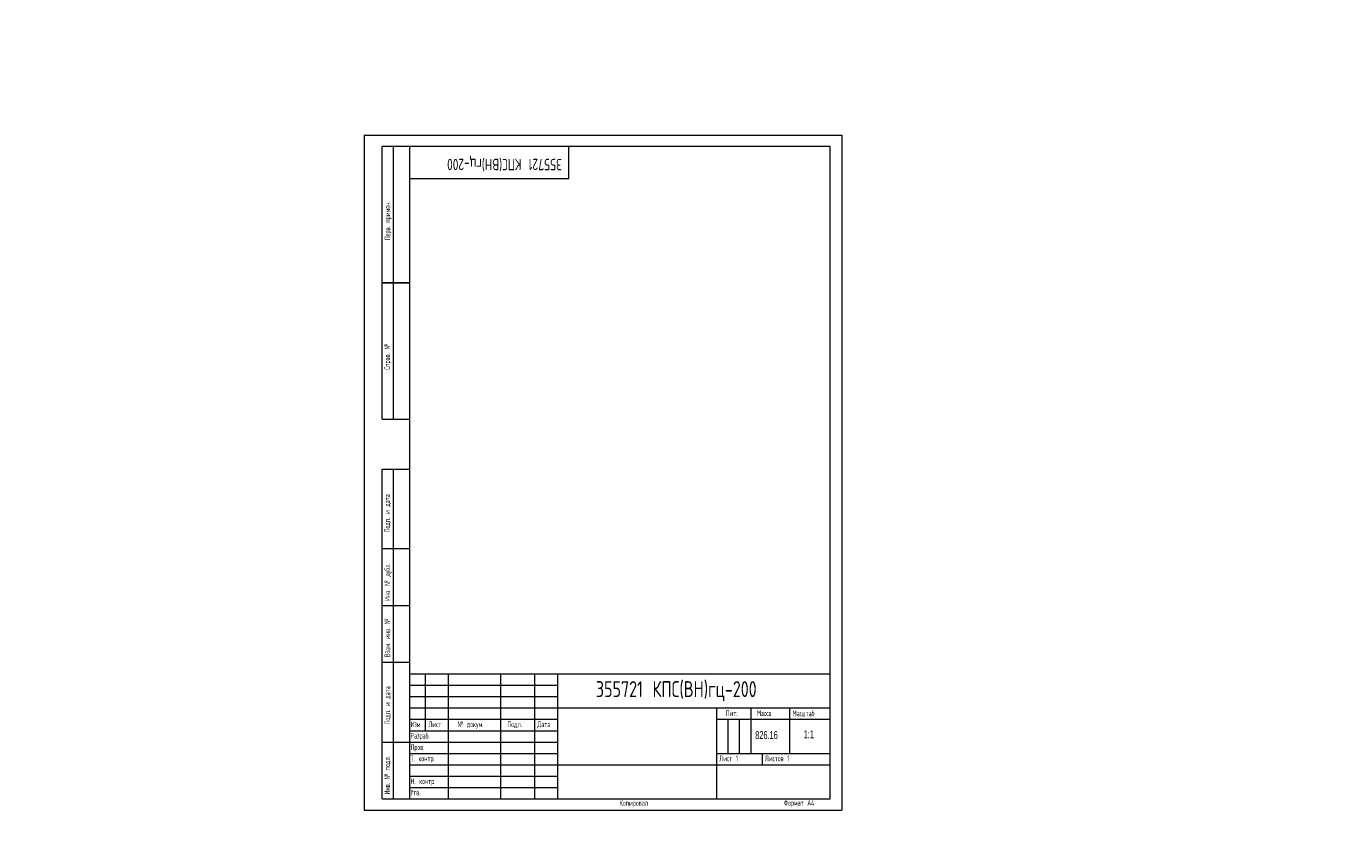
# Model space of a CAD drawing. Header units: millimetres. Extents: x -148 to 1645, y -1161 to 910.
# Tile 2 of 3: x -148 to 432, y -3 to 345. Entities that reach past the tile are written whole.
import ezdxf

# ---------------------------------------------------------------- set-up
doc = ezdxf.new("R2010")
doc.units = ezdxf.units.MM
doc.layers.add('ОСЕВЫЕ', color=7, linetype='Continuous')
doc.styles.add('SLDTEXTSTYLE0', font='TXT', dxfattribs={"width": 0.7, "bigfont": 'bigfont'})
doc.styles.add('SLDTEXTSTYLE1', font='TXT', dxfattribs={"width": 0.605})
doc.styles.add('SLDTEXTSTYLE2', font='TXT', dxfattribs={"width": 0.605, "bigfont": 'bigfont'})
doc.styles.add('SLDTEXTSTYLE3', font='TXT', dxfattribs={"width": 0.582204, "bigfont": 'bigfont'})
doc.styles.add('SLDTEXTSTYLE4', font='TXT', dxfattribs={"width": 0.582204})

# ---------------------------------------------------------------- blocks, each defined once
blk = doc.blocks.new('SW_NOTE_0')
at = {"color": 0, "linetype": 'Continuous', "lineweight": 0, "attachment_point": 1}
for s, insert, char_height, style in [('\\M+18449\\M+18478\\M+1847D', (0, 3.22), 2.5, 'SLDTEXTSTYLE3'), ('.', (5.69, 2.32), 1.59, 'SLDTEXTSTYLE4')]:
    blk.add_mtext(s, dxfattribs=dict(at, insert=insert, char_height=char_height, style=style))

msp = doc.modelspace()

# ---------------------------------------------------------------- linework, layer by layer
at = {"color": 7, "linetype": 'Continuous', "lineweight": 15}
for p, q in [((8, 172), (8, 292)), ((20, 292), (8, 292)), ((8, 172), (8, 292)), ((13, 172), (13, 292)), ((13, 172), (13, 292)), ((20, 292), (20, 5)), ((205, 292), (20, 292)), ((20, 292), (20, 5)), ((90, 278), (90, 292)), ((205, 5), (205, 292)), ((20, 278), (90, 278)), ((8, 232), (20, 232)), ((20, 232), (8, 232)), ((8, 172), (20, 172)), ((8, 5), (8, 150)), ((8, 150), (20, 150)), ((13, 5), (13, 150)), ((20, 115), (8, 115)), ((20, 90), (8, 90)), ((20, 65), (8, 65)), ((20, 60), (205, 60)), ((20, 60), (20, 5)), ((27, 35), (27, 60)), ((37, 60), (37, 5)), ((60, 60), (60, 5)), ((75, 60), (75, 5)), ((85, 60), (85, 5)), ((85, 45), (205, 45)), ((155, 45), (155, 5)), ((170, 45), (170, 25)), ((187, 45), (187, 25)), ((20, 40), (85, 40)), ((20, 35), (85, 35)), ((155, 40), (205, 40)), ((8, 30), (20, 30)), ((155, 25), (205, 25)), ((175, 25), (175, 20)), ((85, 20), (205, 20)), ((8, 5), (20, 5)), ((20, 5), (205, 5))]:
    msp.add_line(p, q, dxfattribs=at)
at = {"color": 7, "linetype": 'Continuous', "lineweight": 0}
for p, q in [((20, 55), (85, 55)), ((20, 50), (85, 50)), ((20, 45), (85, 45)), ((160, 40), (160, 25)), ((165, 40), (165, 25)), ((20, 30), (85, 30)), ((20, 25), (85, 25)), ((20, 20), (85, 20)), ((20, 15), (85, 15)), ((20, 10), (85, 10))]:
    msp.add_line(p, q, dxfattribs=at)
at = {"layer": 'ОСЕВЫЕ', "lineweight": 0}
for p, q in [((0, 297), (210, 297)), ((0, 297), (0, 0)), ((210, 297), (210, 0)), ((0, 0), (210, 0))]:
    msp.add_line(p, q, dxfattribs=at)

# ---------------------------------------------------------------- block references
at = {"color": 7, "linetype": 'Continuous', "lineweight": 0}
msp.add_blockref('SW_NOTE_0', (20.52, 35.82), dxfattribs=at)

# ---------------------------------------------------------------- texts
at = {"color": 7, "linetype": 'Continuous', "lineweight": 0, "attachment_point": 1}
for s, insert, char_height, rotation, style in [('\\M+18450\\M+18475\\M+18482\\M+18472. \\M+18481\\M+18482\\M+18479\\M+1847D\\M+18475\\M+1847E.', (9.03, 250.83), 2.5, 90, 'SLDTEXTSTYLE2'), ('355721 \\M+1844B\\M+18450\\M+18452(\\M+18442\\M+1844E)\\M+18473\\M+18488-200', (86.99, 281.6), 5, 180, 'SLDTEXTSTYLE0'), ('\\M+18452\\M+18481\\M+18482\\M+18470\\M+18472. \\M+18782', (8.94, 193.84), 2.5, 90, 'SLDTEXTSTYLE2'), ('\\M+18450\\M+18480\\M+18474\\M+18481. \\M+18479 \\M+18474\\M+18470\\M+18484\\M+18470', (8.93, 122.3), 2.5, 90, 'SLDTEXTSTYLE2'), ('\\M+18449\\M+1847E\\M+18472. \\M+18782 \\M+18474\\M+18485\\M+18471\\M+1847C.', (9, 92.12), 2.5, 90, 'SLDTEXTSTYLE2'), ('\\M+18442\\M+18478\\M+18470\\M+1847D. \\M+18479\\M+1847E\\M+18472. \\M+18782', (9.01, 67.4), 2.5, 90, 'SLDTEXTSTYLE2'), ('\\M+18450\\M+18480\\M+18474\\M+18481. \\M+18479 \\M+18474\\M+18470\\M+18484\\M+18470', (9.03, 37.79), 2.5, 90, 'SLDTEXTSTYLE2'), ('\\M+18449\\M+1847E\\M+18472. \\M+18782 \\M+18481\\M+18480\\M+18474\\M+1847C.', (8.94, 6.96), 2.5, 90, 'SLDTEXTSTYLE2')]:
    msp.add_mtext(s, dxfattribs=dict(at, insert=insert, char_height=char_height, rotation=rotation, style=style))
at = {"color": 7, "linetype": 'Continuous', "lineweight": 0}
for s, insert, char_height, attachment_point, style in [('355721 \\M+1844B\\M+18450\\M+18452(\\M+18442\\M+1844E)\\M+18473\\M+18488-200', (101.96, 56.78), 7, 1, 'SLDTEXTSTYLE0'), ('\\M+1844C\\M+18479\\M+18484.', (158.95, 43.93), 2.5, 1, 'SLDTEXTSTYLE2'), ('\\M+1844D\\M+18470\\M+18483\\M+18483\\M+18470', (172.7, 43.93), 2.5, 1, 'SLDTEXTSTYLE2'), ('\\M+1844D\\M+18470\\M+18483\\M+1848A\\M+18484\\M+18470\\M+18471', (188.37, 43.84), 2.5, 1, 'SLDTEXTSTYLE2'), ('\\M+1844C\\M+18479\\M+18483\\M+18484', (28.33, 39.04), 2.5, 1, 'SLDTEXTSTYLE2'), ('\\M+18782 \\M+18474\\M+18480\\M+1847B\\M+18485\\M+1847D.', (41.11, 39.06), 2.5, 1, 'SLDTEXTSTYLE2'), ('\\M+18450\\M+18480\\M+18474\\M+18481.', (63.06, 39.04), 2.5, 1, 'SLDTEXTSTYLE2'), ('\\M+18444\\M+18470\\M+18484\\M+18470', (76.24, 39.05), 2.5, 1, 'SLDTEXTSTYLE2'), ('826.16', (172.01, 34.84), 3.5, 1, 'SLDTEXTSTYLE1'), ('1:1', (195.55, 35.13), 3.5, 2, 'SLDTEXTSTYLE1'), ('\\M+18451\\M+18470\\M+18478\\M+18482\\M+18470\\M+18471.', (20.42, 34.03), 2.5, 1, 'SLDTEXTSTYLE2'), ('\\M+18450\\M+18482\\M+18480\\M+18472.', (20.47, 29.01), 2.5, 1, 'SLDTEXTSTYLE2'), ('\\M+18453. \\M+1847B\\M+18480\\M+1847E\\M+18484\\M+18482.', (20.47, 24.02), 2.5, 1, 'SLDTEXTSTYLE2'), ('\\M+1844C\\M+18479\\M+18483\\M+18484 1', (156.18, 24.05), 2.5, 1, 'SLDTEXTSTYLE2'), ('\\M+1844C\\M+18479\\M+18483\\M+18484\\M+18480\\M+18472 1', (176.24, 24.04), 2.5, 1, 'SLDTEXTSTYLE2'), ('\\M+1844E. \\M+1847B\\M+18480\\M+1847E\\M+18484\\M+18482.', (20.46, 14.02), 2.5, 1, 'SLDTEXTSTYLE2'), ('\\M+18454\\M+18484\\M+18472.', (20.45, 9.01), 2.5, 1, 'SLDTEXTSTYLE2'), ('\\M+1844B\\M+18480\\M+18481\\M+18479\\M+18482\\M+18480\\M+18472\\M+18470\\M+1847C', (112.4, 4.44), 2.5, 1, 'SLDTEXTSTYLE2'), ('\\M+18455\\M+18480\\M+18482\\M+1847D\\M+18470\\M+18484 \\M+184404', (184.58, 4.46), 2.5, 1, 'SLDTEXTSTYLE2')]:
    msp.add_mtext(s, dxfattribs=dict(at, insert=insert, char_height=char_height, attachment_point=attachment_point, style=style))

doc.saveas('drawing.dxf')
